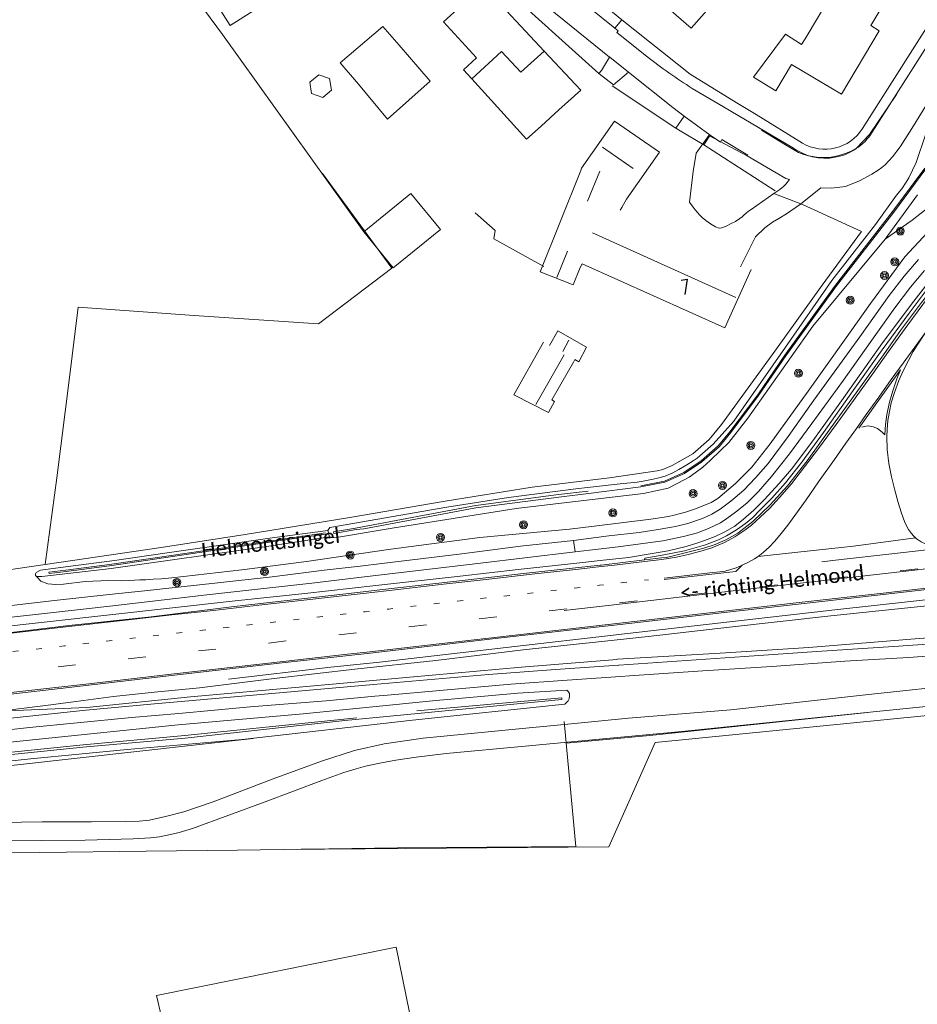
# Model space of a CAD drawing. Extents: x 177628 to 188968, y 384226 to 390673.
# Tile 256 of 256: x 183656 to 183808, y 386981 to 387148. Entities that reach past the tile are written whole.
import ezdxf

# ---------------------------------------------------------------- set-up
doc = ezdxf.new("R2010")
doc.units = 0
doc.linetypes.add('VW-1-3_STREEP', pattern=[4, 1, -3])
doc.linetypes.add('VW-3-9_STREEP', pattern=[12, 3, -9])
for name, color, linetype, lineweight in [('2901', 253, 'Continuous', 13), ('4502', 253, 'Continuous', 13), ('B-AF-HAAG-GD', 253, 'HAAG', 13), ('B-AF-RAST-GD', 253, 'HEKWERK', 13), ('B-BP-BOOM-GD', 253, 'Continuous', 13), ('B-GB-BOUW-GD', 14, 'Continuous', 13), ('B-GB-NOKL-GD', 14, 'Continuous', 13), ('B-GL-RAIL-GD', 253, 'GELEIDERAIL', 13), ('B-MK-ASSTRP-GD', 253, 'VW-3-9_STREEP', 13), ('B-MK-BLOKLG-GD', 253, 'VW-1-3_STREEP', 13), ('B-MK-STRP-GD', 253, 'Continuous', 13), ('B-MK-VLAK-GD', 253, 'Continuous', 13), ('B-TR-OEVR-GD', 253, 'Continuous', 13), ('B-TR-SLOO-GD', 253, 'Continuous', 13), ('B-TR-TALB-GD', 253, 'Continuous', 13), ('B-TR-TALO-GD', 253, 'Continuous', 13), ('B-VH-BNDH-GD', 253, 'Continuous', 13), ('B-VH-FPAD-GD', 8, 'Continuous', 13), ('B-VH-HFDR-GD', 8, 'Continuous', 13), ('B-VH-MATE-GD', 253, 'Continuous', 13), ('B-VH-OVRG-GD', 8, 'Continuous', 13), ('B-VH-WEGN-GD', 8, 'Continuous', 13), ('B01_D', 14, 'Continuous', 9), ('B01_T', 14, 'Continuous', 9), ('B02_T', 14, 'Continuous', 9), ('B07_D', 14, 'Continuous', 9), ('B11_S', 14, 'Continuous', 9), ('B14_F', 14, 'Continuous', 9), ('T01_F', 253, 'Continuous', 9), ('T01_T', 253, 'Continuous', 9), ('T02_F', 253, 'RASTER', 9), ('T03_F', 253, 'Continuous', 9), ('T03_T', 253, 'Continuous', 9), ('T04_F', 253, 'HAAG', 9), ('T22_F', 253, 'Continuous', 9), ('V00_F', 8, 'Continuous', 9), ('V00_T', 8, 'Continuous', 9), ('Z06', 7, 'Continuous', 9)]:
    doc.layers.add(name, color=color, linetype=linetype, lineweight=lineweight)
doc.styles.add('Legend', font='calibri.ttf')
doc.styles.add('ROMANS', font='ROMANS.shx', dxfattribs={"oblique": 45})
doc.linetypes.add('GELEIDERAIL', pattern='A,28,-5,[107,ProvincieNB.shx,S=1,R=0,X=0,Y=0],-5', length=38)
doc.linetypes.add('HAAG', pattern='A,4,-1,[5,TOPOCAD.SHX,S=0.35,R=0,X=-0.35,Y=-0.35],-1', length=6)
doc.linetypes.add('HEKWERK', pattern='A,7,-1.5,[1,ProvNB.shx,S=0.75,R=0,X=0,Y=0],-1.5', length=10)
doc.linetypes.add('RASTER', pattern='A,4,-1,[4,TOPOCAD.SHX,S=0.5,R=0,X=-0.5,Y=0],-1', length=6)

# ---------------------------------------------------------------- blocks, each defined once
blk = doc.blocks.new('2901_2901', base_point=(177628.113717, 385871.174588))
at = {"layer": '2901'}
for radius in [0.675, 0.45, 0.225]:
    blk.add_circle((177628.113717, 385871.174588), radius, dxfattribs=at)

msp = doc.modelspace()

# ---------------------------------------------------------------- linework, layer by layer
at = {"layer": 'B-AF-HAAG-GD', "flags": 128}
msp.add_lwpolyline([(183771.648, 387127.285), (183783.919, 387119.375)], dxfattribs=at)
at = {"layer": 'B-AF-RAST-GD', "flags": 128}
for points in [[(183783.698, 387118.917), (183788.552, 387117.058), (183798.613, 387112.455), (183791.911, 387103.329), (183783.89, 387092.141), (183774.8, 387079.685), (183772.727, 387077.134), (183769.947, 387074.704), (183766.395, 387072.696), (183764.849, 387072.051), (183763.873, 387071.798), (183755.768, 387070.588), (183742.652, 387069.035), (183727.83, 387066.665), (183711.66, 387063.861), (183693.857, 387060.984), (183679.605, 387058.752), (183659.897, 387055.89), (183661.864, 387070.638), (183663.961, 387087.236), (183665.504, 387099.606), (183685.193, 387098.18), (183706.331, 387096.755), (183718.779, 387106.231), (183707.034, 387122.3)], [(183443.768, 387043.767), (183447.868, 387030.535), (183448.626, 387028.471), (183452.117, 387027.99), (183461.297, 387029.602), (183475.123, 387031.502), (183492.541, 387034.376), (183510.54, 387036.652), (183523.944, 387038.234), (183527.571, 387038.662), (183544.416, 387040.571), (183562.846, 387043.032), (183577.756, 387044.752), (183590.278, 387046.252), (183603.011, 387047.795), (183612.343, 387049.068), (183624.981, 387050.77), (183638.185, 387052.713), (183659.897, 387055.89)], [(183748.046, 387029.212), (183750.027, 387007.997), (183719.764, 387007.741), (183692.599, 387007.367), (183677.031, 387007.172), (183659.008, 387006.977), (183641.395, 387006.784), (183621.031, 387006.554), (183585.925, 387006.231)], [(183695.233, 387026.323), (183655.681, 387021.928), (183627.779, 387018.891), (183603.295, 387016.604), (183545.734, 387010.403), (183517.687, 387006.7), (183496.152, 387004.048), (183478.946, 387001.344), (183455.023, 386996.684)]]:
    msp.add_lwpolyline(points, dxfattribs=at)
at = {"layer": 'B-GB-BOUW-GD', "flags": 128}
for points in [[(183779.855, 387106.036), (183775.347, 387096.128), (183751.114, 387106.996), (183750.818, 387106.347), (183749.611, 387103.386), (183743.976, 387105.614), (183750.902, 387122.862), (183751.03, 387123.207), (183756.61, 387131.237), (183764.275, 387125.974), (183758.672, 387117.986), (183757.861, 387116.553), (183757.593, 387116.087)], [(183744.543, 387093.662), (183739.529, 387084.73), (183745.4, 387081.743), (183746.425, 387083.571), (183745.961, 387083.857), (183749.664, 387090.288), (183749.887, 387090.724), (183750.548, 387090.299), (183751.87, 387092.825), (183747.019, 387095.566), (183745.59, 387093.103)]]:
    msp.add_lwpolyline(points, dxfattribs=at)
at = {"layer": 'B-GB-NOKL-GD', "flags": 128}
for points in [[(183759.784, 387123.157), (183754.596, 387126.819)], [(183752.057, 387117.637), (183754.111, 387122.731)], [(183752.88, 387112.251), (183777.247, 387101.236)], [(183746.83, 387104.667), (183748.655, 387109.105)], [(183747.841, 387092.107), (183748.888, 387094.025)], [(183748.071, 387091.53), (183743.285, 387083.065)]]:
    msp.add_lwpolyline(points, dxfattribs=at)
at = {"layer": 'B-GL-RAIL-GD', "flags": 128}
for points in [[(183848.862, 387126.005), (183843.52, 387124.833), (183837.727, 387123.105), (183833.801, 387121.415), (183830.55, 387119.887), (183827.528, 387118.158), (183824.376, 387116.184), (183821.909, 387114.577), (183819.21, 387112.611), (183816.47, 387110.465), (183814.43, 387108.661), (183812.265, 387106.436), (183809.852, 387103.711), (183807.48, 387100.651), (183802.181, 387093.577), (183795.179, 387083.708), (183790.293, 387076.919), (183786.674, 387072.103), (183784.591, 387069.626), (183782.066, 387066.865), (183780.289, 387065.132), (183778.514, 387063.576), (183777.044, 387062.422), (183775.374, 387061.441), (183773.713, 387060.634), (183771.94, 387059.975), (183770.617, 387059.495), (183768.812, 387058.972), (183765.717, 387058.2), (183762.668, 387057.685), (183758.996, 387057.098), (183754.202, 387056.552), (183751.227, 387056.213), (183740.256, 387055.036), (183730.427, 387053.93), (183716.057, 387052.333), (183704.036, 387050.986), (183691.68, 387049.662), (183670.376, 387047.302), (183650.548, 387045.054), (183630.336, 387042.243), (183624.025, 387041.256), (183617.722, 387040.19), (183611.31, 387038.946), (183605.238, 387037.852), (183598.704, 387036.712), (183590.783, 387035.249)], [(183691.062, 387036.39), (183708.431, 387038.418), (183716.676, 387039.274), (183739.71, 387041.936), (183756.415, 387043.889), (183758.806, 387044.169), (183776.163, 387046.167), (183794.544, 387048.264), (183812.549, 387050.239), (183830.224, 387052.227), (183849.481, 387054.432), (183862.218, 387055.832)]]:
    msp.add_lwpolyline(points, dxfattribs=at)
at = {"layer": 'B-MK-ASSTRP-GD', "flags": 128}
msp.add_lwpolyline([(183590.557, 387030.322), (183614.268, 387033.026), (183615.32, 387033.147), (183641.218, 387036.126), (183669.591, 387039.341), (183693.5, 387042.045), (183714.676, 387044.48), (183717.344, 387044.786), (183744.251, 387047.856), (183755.495, 387049.151), (183765.102, 387050.258), (183788.984, 387052.943), (183814.033, 387055.804), (183822.405, 387056.761)], dxfattribs=at)
at = {"layer": 'B-MK-BLOKLG-GD', "flags": 128}
msp.add_lwpolyline([(183590.793, 387033.848), (183610.883, 387036.142), (183614.928, 387036.601), (183631.533, 387038.485), (183647.388, 387040.299), (183663.21, 387042.071), (183682.247, 387044.243), (183698.717, 387046.102), (183714.288, 387047.865), (183718.29, 387048.318), (183733.942, 387050.098), (183754.078, 387052.347), (183754.92, 387052.444), (183762.405, 387053.305)], dxfattribs=at)
at = {"layer": 'B-MK-STRP-GD', "flags": 128}
for points in [[(183809.993, 387101.36), (183806.48, 387096.622), (183803.44, 387092.462), (183800.267, 387088.013), (183797.486, 387084.163), (183794.297, 387079.673), (183791.273, 387075.626), (183788.916, 387072.477), (183786.703, 387069.621), (183784.672, 387067.266), (183782.934, 387065.394), (183781.375, 387063.909), (183779.882, 387062.587), (183778.773, 387061.704), (183777.072, 387060.567), (183775.296, 387059.608), (183773.135, 387058.719), (183771.317, 387058.135), (183769.117, 387057.584), (183767.131, 387057.142), (183764.677, 387056.73), (183761.722, 387056.381), (183756.605, 387055.796), (183754.378, 387055.545), (183750.539, 387055.112), (183743.108, 387054.283), (183734.337, 387053.293), (183727.563, 387052.524), (183719.894, 387051.642), (183713.934, 387050.956), (183711.37, 387050.661), (183704.891, 387049.953), (183696.172, 387048.968), (183688.52, 387048.092), (183681.434, 387047.309), (183673.529, 387046.428), (183663.417, 387045.278), (183649.224, 387043.634)], [(183802.896, 387077.653), (183802.921, 387078.816), (183803.079, 387080.347), (183803.324, 387081.87), (183803.653, 387083.34), (183804.174, 387085.112), (183804.955, 387087.174), (183805.662, 387088.822), (183806.559, 387090.575), (183807.383, 387092.08), (183808.072, 387093.177), (183809.473, 387095.313), (183807.628, 387092.821), (183805.656, 387090.102), (183803.647, 387087.331), (183801.517, 387084.338), (183799.363, 387081.348), (183797.715, 387079)], [(183781.024, 387057.25), (183781.898, 387057.906), (183782.976, 387058.888), (183783.801, 387059.796), (183784.737, 387060.874), (183786.064, 387062.57), (183787.28, 387064.214), (183789.162, 387066.878), (183791.305, 387069.942), (183793.994, 387073.753), (183795.948, 387076.532), (183797.715, 387079)], [(183802.896, 387077.653), (183802.959, 387075.411), (183803.221, 387073.034), (183803.669, 387070.766), (183804.226, 387068.495), (183804.813, 387066.443), (183805.346, 387064.762), (183805.973, 387063.022), (183806.566, 387061.859), (183807.075, 387061.176), (183807.416, 387060.779), (183807.763, 387060.427)], [(183858.602, 387057.487), (183841.63, 387055.59), (183823.251, 387053.46), (183821.378, 387053.243), (183814.424, 387052.443), (183802.252, 387051.043), (183786.997, 387049.298), (183771.287, 387047.505), (183757.045, 387045.867), (183741.213, 387044.067), (183726.303, 387042.36), (183715.067, 387041.071), (183711.268, 387040.635), (183695.867, 387038.879), (183681.817, 387037.291), (183666.81, 387035.568), (183653.041, 387033.999), (183636.396, 387032.081), (183619.761, 387030.183), (183615.71, 387029.725), (183601.423, 387028.109), (183586.064, 387026.351), (183581.948, 387025.889)], [(183822.374, 387056.604), (183814.051, 387055.653), (183803.142, 387054.406), (183777.299, 387051.444), (183755.531, 387048.947), (183748.087, 387048.094)], [(183765.065, 387053.573), (183773.322, 387054.504), (183774.529, 387054.629), (183775.418, 387054.776), (183776.37, 387055.019), (183777.284, 387055.341), (183778.291, 387055.779)], [(183777.226, 387054.721), (183765.057, 387053.365)]]:
    msp.add_lwpolyline(points, dxfattribs=at)
at = {"layer": 'B-MK-VLAK-GD', "flags": 128}
for points in [[(183798.158, 387079.056), (183801.217, 387083.331), (183805.222, 387088.969), (183804.601, 387087.439), (183803.907, 387085.4), (183803.368, 387083.496), (183802.886, 387081.396), (183802.686, 387079.692), (183802.576, 387077.913), (183802.119, 387078.36), (183801.331, 387078.98), (183800.58, 387079.303), (183799.715, 387079.43), (183799.082, 387079.357), (183798.639, 387079.249)], [(183777.226, 387054.721), (183778.291, 387055.779), (183779.411, 387056.305), (183780.394, 387056.843), (183781.024, 387057.25), (183783.599, 387057.554), (183795.132, 387058.777), (183797.227, 387059), (183807.763, 387060.427), (183807.958, 387060.274), (183808.199, 387060.089), (183808.739, 387059.735), (183809.667, 387059.294), (183810.388, 387059.054), (183809.679, 387058.403), (183803.245, 387057.657), (183795.142, 387056.735), (183791.825, 387056.357)]]:
    msp.add_lwpolyline(points, dxfattribs=at)
at = {"layer": 'B-TR-OEVR-GD', "flags": 128}
msp.add_lwpolyline([(183707.561, 387061.023), (183702.646, 387060.345), (183697.235, 387059.555), (183670.837, 387055.686), (183663.462, 387054.724), (183660.571, 387054.363), (183660.546, 387054.561), (183663.437, 387054.922), (183670.81, 387055.884), (183697.203, 387059.752), (183702.627, 387060.509), (183707.504, 387061.246)], dxfattribs=at)
at = {"layer": 'B-TR-SLOO-GD', "flags": 128}
for points in [[(183809.514, 387129.052), (183807.853, 387124.178), (183806.656, 387121.579), (183806.196, 387120.842), (183805.435, 387119.74), (183804.559, 387118.635), (183800.967, 387113.669), (183799.553, 387111.85), (183793.546, 387104.119), (183785.687, 387092.812), (183776.899, 387080.23), (183773.403, 387076.319), (183772.054, 387075.164), (183770.651, 387073.961), (183769.991, 387073.506), (183768.887, 387072.808), (183767.58, 387072.038), (183766.52, 387071.45), (183765.213, 387070.924), (183764.161, 387070.629), (183763.175, 387070.362), (183761.507, 387070.028), (183760.456, 387069.864), (183757.582, 387069.582), (183752.034, 387068.955), (183750.069, 387068.734), (183738.595, 387067.291), (183728.119, 387065.601)], [(183809.506, 387123.141), (183804.062, 387115.777), (183794.325, 387103.223), (183785.738, 387091.369), (183781.112, 387084.621), (183776.377, 387078.319), (183774.381, 387075.903), (183771.473, 387073.346), (183768.527, 387071.346), (183765.186, 387069.869), (183761.115, 387069.063), (183752.206, 387067.972), (183747.6, 387067.408), (183733.083, 387065.505), (183714.024, 387061.961), (183712.715, 387061.82), (183708.965, 387061.174), (183708.875, 387061.423), (183712.627, 387062.084), (183733.048, 387065.885), (183747.093, 387067.796), (183752.144, 387068.325)], [(183761.076, 387069.259), (183765.126, 387070.061), (183768.429, 387071.522), (183771.351, 387073.504), (183774.237, 387076.043), (183776.22, 387078.443), (183780.949, 387084.737), (183785.575, 387091.484), (183794.165, 387103.343), (183803.903, 387115.898), (183809.328, 387123.236)], [(183718.836, 387062.047), (183739.929, 387065.405), (183752.398, 387066.87), (183761.558, 387067.947), (183765.719, 387068.874), (183767.172, 387069.604), (183768.591, 387070.326), (183769.335, 387070.732), (183770.339, 387071.436), (183771.628, 387072.447), (183772.898, 387073.547), (183774.655, 387075.256), (183776.02, 387076.637), (183779.297, 387080.73), (183790.327, 387096.398), (183802.621, 387111.181), (183808.111, 387118.725)], [(183728.119, 387065.601), (183708.257, 387062.167), (183707.897, 387061.64), (183708.211, 387060.589), (183709.076, 387060.416), (183718.836, 387062.047)], [(183671.109, 387055.225), (183697.572, 387058.95), (183708.211, 387060.589)], [(183707.897, 387061.64), (183698.484, 387060.42), (183680.65, 387057.875), (183671.657, 387056.565)], [(183671.657, 387056.565), (183663.815, 387055.553), (183659.114, 387054.932), (183658.344, 387054.527), (183658.239, 387054.298), (183658.277, 387054.017), (183658.429, 387053.862), (183658.814, 387053.829), (183659.312, 387053.827), (183671.109, 387055.225)], [(183581.505, 387017.832), (183609.916, 387020.774), (183635.613, 387023.764), (183658.329, 387026.172), (183682.489, 387028.634), (183703.759, 387030.532), (183725.731, 387032.734), (183740.206, 387034.014), (183748.501, 387034.506), (183748.793, 387034.272), (183748.953, 387033.958), (183748.993, 387033.566), (183748.903, 387033.073), (183748.748, 387032.736), (183748.214, 387032.13)], [(183712.871, 387029.847), (183683.649, 387026.854), (183666.375, 387025.22), (183632.605, 387021.764), (183605.704, 387019.275), (183530.364, 387010.514), (183494.179, 387005.342), (183468.317, 387000.971), (183458.351, 386999.165), (183458.448, 386998.89), (183468.23, 387000.655), (183494.276, 387005.075), (183530.259, 387010.317), (183542.309, 387011.603), (183605.641, 387019.046), (183632.716, 387021.4), (183666.327, 387024.83), (183683.683, 387026.405), (183710.828, 387029.375), (183723.187, 387030.589), (183747.668, 387032.975), (183747.668, 387033.251), (183723.049, 387031.004)], [(183748.214, 387032.13), (183722.291, 387029.44), (183693.381, 387026.151), (183673.84, 387024.458), (183657.41, 387022.869), (183637.926, 387020.795), (183622.401, 387018.824), (183605.548, 387017.267), (183590.861, 387015.77), (183580.772, 387014.744)]]:
    msp.add_lwpolyline(points, dxfattribs=at)
at = {"layer": 'B-TR-TALB-GD', "flags": 128}
for points in [[(183809.78, 387112.277), (183805.924, 387108.14), (183800.091, 387100.213), (183795.68, 387093.988), (183789.55, 387085.345), (183783.052, 387076.375), (183779.968, 387072.427), (183777.195, 387069.635), (183774.172, 387067.12), (183773.059, 387066.394), (183770.381, 387065.326), (183768.709, 387064.804), (183767.594, 387064.49), (183766.76, 387064.242), (183765.825, 387064.044), (183762.824, 387063.574), (183753.181, 387062.391), (183749.001, 387061.878), (183733.768, 387060.494), (183718.649, 387058.497), (183704.292, 387056.4), (183693.324, 387054.995), (183681.417, 387053.605), (183679.651, 387053.456), (183678.226, 387053.386), (183676.987, 387053.309), (183675.969, 387053.259), (183675.088, 387053.209), (183674.239, 387053.182), (183672.798, 387053.139), (183670.64, 387053.164), (183666.673, 387052.976), (183663.002, 387052.518), (183661.703, 387052.485), (183660.36, 387052.604), (183659.137, 387053.082), (183658.526, 387053.747), (183658.429, 387053.862)], [(183854.808, 387053.401), (183837.604, 387051.905), (183811.337, 387049.052), (183793.392, 387047.178), (183776.141, 387045.214), (183762.356, 387043.644), (183756.564, 387043.034), (183741.112, 387041.407), (183726.252, 387039.601), (183712.513, 387038.081), (183698.833, 387036.502), (183686.118, 387034.95), (183678.453, 387034.185), (183671.503, 387033.437), (183666.429, 387032.755), (183660.412, 387031.986), (183652.13, 387030.984)]]:
    msp.add_lwpolyline(points, dxfattribs=at)
at = {"layer": 'B-TR-TALO-GD', "flags": 128}
for points in [[(183802.621, 387111.181), (183807.217, 387114.418), (183814.809, 387120.352), (183821.976, 387124.931), (183830.821, 387129.052), (183839.124, 387132.334), (183845.707, 387133.949), (183856.205, 387135.941)], [(183652.13, 387030.984), (183666.956, 387031.597), (183684.613, 387033.373), (183703.681, 387035.097), (183721.863, 387036.729), (183740.834, 387038.46), (183757.015, 387039.768), (183757.134, 387039.775), (183774.593, 387040.837), (183789.626, 387041.799), (183808.356, 387043.332), (183825.58, 387044.492), (183843.497, 387046.004), (183858.249, 387047.709)]]:
    msp.add_lwpolyline(points, dxfattribs=at)
at = {"layer": 'B-VH-BNDH-GD', "flags": 128}
msp.add_lwpolyline([(183761.748, 387056.659), (183761.767, 387056.969), (183764.695, 387057.446), (183768.507, 387058.232), (183772.082, 387059.252), (183774.295, 387060.083), (183775.643, 387060.78), (183777.324, 387061.792), (183778.888, 387062.878), (183780.109, 387063.884), (183781.281, 387065.038), (183783.353, 387067.174), (183785.685, 387069.744), (183788.452, 387073.264), (183792.106, 387078.324), (183797.186, 387085.437), (183802.101, 387092.372), (183806.679, 387098.598), (183809.939, 387102.882)], dxfattribs=at)
at = {"layer": 'B-VH-FPAD-GD', "flags": 128}
for points in [[(183651.702, 387048.634), (183661.501, 387049.78), (183670.765, 387050.779), (183676.752, 387051.43), (183688.739, 387052.706), (183698.44, 387053.797), (183707.285, 387054.91), (183713.4, 387055.61), (183717.086, 387056.031), (183730.707, 387057.676), (183740.637, 387058.997), (183749.633, 387059.986), (183753.517, 387060.468), (183755.64, 387060.732), (183760.806, 387061.348), (183764.054, 387061.838), (183766.97, 387062.36), (183769.086, 387062.873), (183771.59, 387063.721), (183773.185, 387064.455), (183774.549, 387065.278), (183776.383, 387066.667), (183778.607, 387068.543), (183780.563, 387070.602), (183782.711, 387073.066), (183786.12, 387077.637), (183790.51, 387083.838), (183798.277, 387094.555), (183803.281, 387101.573), (183805.809, 387104.869), (183808.29, 387107.71)], [(183809.303, 387105.858), (183806.891, 387103.039), (183804.268, 387099.497), (183800.998, 387094.965), (183795.513, 387087.235), (183790.151, 387079.849), (183786.362, 387074.714), (183783.275, 387070.819), (183781.096, 387068.274), (183779.104, 387066.331), (183777.154, 387064.796), (183775.714, 387063.718), (183774.617, 387062.974), (183772.609, 387061.981), (183770.716, 387061.248), (183768.345, 387060.633), (183764.815, 387059.919), (183757.272, 387058.897), (183753.864, 387058.485), (183749.934, 387058.011), (183741.377, 387056.999), (183733.877, 387056.104), (183722.795, 387054.807), (183713.616, 387053.727), (183705.714, 387052.798), (183687.34, 387050.736), (183671.372, 387048.865), (183660.288, 387047.611), (183648.458, 387046.292)], [(183581.335, 387021.562), (183603.888, 387024.084), (183616.191, 387025.489), (183626.258, 387026.639), (183644.455, 387028.744), (183666.832, 387031.162), (183678.472, 387032.221), (183693.294, 387033.542), (183707.377, 387034.773), (183715.705, 387035.507), (183723.497, 387036.195), (183735.238, 387037.171), (183746.614, 387038.052), (183757.304, 387038.802), (183757.354, 387038.806), (183767.219, 387039.484), (183778.697, 387040.254), (183791.004, 387041.082), (183804.002, 387041.96), (183815.556, 387042.722), (183817.171, 387042.828), (183832.452, 387043.95), (183847, 387045.003), (183860.678, 387046.036)], [(183815.786, 387040.747), (183806.544, 387040.112), (183795.769, 387039.448), (183783.374, 387038.546), (183771.63, 387037.791), (183759.198, 387036.959), (183757.645, 387036.852), (183748.598, 387036.23), (183738.999, 387035.552), (183726.926, 387034.474), (183718.079, 387033.709), (183715.934, 387033.512), (183707.612, 387032.748), (183694.755, 387031.683), (183682.585, 387030.565), (183674.565, 387029.872), (183665.331, 387028.985), (183657.219, 387028.176), (183649.585, 387027.328)]]:
    msp.add_lwpolyline(points, dxfattribs=at)
at = {"layer": 'B-VH-HFDR-GD', "flags": 128}
for points in [[(183584.661, 387025.933), (183612.58, 387029.106), (183615.739, 387029.467), (183635.831, 387031.762), (183663.915, 387034.969), (183681.353, 387037.019), (183699.644, 387039.1), (183715.096, 387040.82), (183719.464, 387041.306), (183737.345, 387043.401), (183755.537, 387045.459), (183756.129, 387045.527), (183775.312, 387047.715), (183794.852, 387049.949), (183811.65, 387051.844), (183814.457, 387052.159), (183823.28, 387053.151), (183830.297, 387053.939), (183848.595, 387055.965), (183859.136, 387057.137)], [(183765.432, 387057.098), (183764.604, 387057), (183761.748, 387056.659), (183754.337, 387055.777), (183754.187, 387055.759), (183741.665, 387054.419), (183729.248, 387052.983), (183716.766, 387051.577), (183713.9, 387051.252), (183704.519, 387050.191), (183692.014, 387048.745), (183677.91, 387047.021), (183663.953, 387045.501), (183652.271, 387044.103)]]:
    msp.add_lwpolyline(points, dxfattribs=at)
at = {"layer": 'B-VH-MATE-GD', "flags": 128}
msp.add_lwpolyline([(183749.633, 387059.986), (183749.934, 387058.011)], dxfattribs=at)
at = {"layer": 'B-VH-OVRG-GD', "flags": 128}
for points in [[(183804.536, 387135.762), (183799.961, 387128.949), (183797.719, 387126.628), (183796.839, 387126.121), (183796.002, 387125.783), (183795.138, 387125.491), (183794.276, 387125.26), (183793.421, 387125.114), (183792.774, 387125.038), (183792.002, 387125.019), (183790.959, 387125.103), (183790.312, 387125.188), (183789.562, 387125.305), (183788.784, 387125.547), (183787.865, 387125.906), (183785.677, 387127.22), (183781.626, 387129.702)], [(183791.689, 387119.91), (183793.506, 387119.83), (183795.857, 387120.139), (183798.274, 387121.085), (183800.353, 387122.198), (183801.433, 387122.909), (183802.02, 387123.341), (183802.616, 387123.819), (183803.878, 387125.177), (183805.165, 387126.853), (183807.127, 387129.963), (183810.275, 387135.017)], [(183783.698, 387118.917), (183779.822, 387116.218), (183779.409, 387115.908), (183778.999, 387115.578), (183778.673, 387115.298), (183778.322, 387114.979), (183777.94, 387114.677), (183777.2, 387114.188), (183776.459, 387113.809), (183775.592, 387113.364), (183774.876, 387113.113), (183774.389, 387113.059), (183773.801, 387113.251), (183772.94, 387113.76), (183772.119, 387114.314), (183771.532, 387114.869), (183771.075, 387115.313), (183770.741, 387115.68), (183770.349, 387116.132), (183769.979, 387116.626), (183769.338, 387117.465), (183770.013, 387122.688), (183770.493, 387125.794), (183772.678, 387128.765), (183779.179, 387125.33), (183785.732, 387121.493), (183786.338, 387121.292)], [(183783.698, 387118.917), (183784.699, 387119.604), (183785.073, 387119.886), (183785.346, 387120.117), (183785.716, 387120.541), (183786.338, 387121.292)], [(183788.245, 387117.087), (183791.689, 387119.91)], [(183778.036, 387106.444), (183780.587, 387111.538), (183782.167, 387113.118), (183783.489, 387114.071), (183784.568, 387114.704), (183785.831, 387115.464), (183788.245, 387117.087)], [(183865.219, 387040.425), (183841.35, 387038.14), (183817.223, 387035.691), (183799.291, 387033.751), (183776.383, 387031.19), (183759.013, 387029.751), (183748.721, 387028.773), (183742.104, 387028.145), (183724.138, 387026.394), (183717.513, 387025.405), (183712.438, 387024.267), (183706.868, 387022.481), (183698.662, 387019.466), (183688.441, 387015.585), (183683.455, 387013.85), (183680.37, 387013.05), (183677.651, 387012.432), (183675.864, 387012.285), (183673.488, 387012.244), (183667.79, 387012.189), (183659.365, 387012.184), (183648.843, 387012.019)], [(183651.894, 387008.935), (183666.72, 387009.049), (183674.878, 387009.25), (183677.803, 387009.459), (183679.339, 387009.62), (183681.187, 387009.982), (183682.676, 387010.331), (183684.952, 387011.047), (183697.281, 387015.579), (183706.898, 387019.194), (183710.66, 387020.522), (183712.721, 387021.179), (183714.349, 387021.639), (183716.771, 387022.145), (183719.459, 387022.642), (183722.953, 387023.123), (183728.042, 387023.77), (183741.459, 387024.998), (183754.089, 387026.212), (183768.044, 387027.52), (183784.023, 387029.134), (183797.815, 387030.546), (183817.394, 387032.556)]]:
    msp.add_lwpolyline(points, dxfattribs=at)
at = {"layer": 'B-VH-WEGN-GD', "flags": 128}
msp.add_lwpolyline([(183835.988, 387121.119), (183832.566, 387119.481), (183828.406, 387117.314), (183825.133, 387115.287), (183822.305, 387113.358), (183819.187, 387111.033), (183816.486, 387108.758), (183813.92, 387106.36), (183811.626, 387103.944), (183808.778, 387100.39), (183805.214, 387095.661), (183802.297, 387091.515), (183798.408, 387086.078), (183793.395, 387079.11), (183789.365, 387073.507), (183786.027, 387069.28), (183783.088, 387066.038), (183780.118, 387063.188), (183777.55, 387061.192), (183775.555, 387060.063), (183773.73, 387059.3), (183771.815, 387058.648), (183765.432, 387057.098)], dxfattribs=at)
at = {"layer": 'B01_D', "linetype": 'Continuous'}
msp.add_lwpolyline([(183798.953, 387155.402), (183794.093, 387158.292), (183791.444, 387154.485), (183793.723, 387153.136), (183789.02, 387145.23)], dxfattribs=at)
at = {"layer": 'B01_T', "linetype": 'Continuous'}
for points in [[(183730.597, 387150.821), (183734.3, 387154.273), (183744.701, 387143.115)], [(183798.953, 387155.402), (183803.326, 387152.801), (183800.149, 387147.457), (183801.608, 387146.59), (183795.185, 387135.787), (183786.7, 387140.83), (183784.031, 387136.39), (183780.217, 387138.683), (183785.699, 387145.998)], [(183762.868, 387152.95), (183769.63, 387147.018), (183773.985, 387152.009), (183773.84, 387152.136)], [(183730.597, 387150.821), (183727.559, 387148.101), (183733.204, 387142.001)], [(183744.701, 387143.115), (183750.892, 387136.473), (183747.18, 387133.124)], [(183744.144, 387130.385), (183747.18, 387133.124)]]:
    msp.add_lwpolyline(points, dxfattribs=at)
at = {"layer": 'B02_T', "linetype": 'Continuous'}
for points in [[(183710.034, 387141.108), (183717.286, 387147.327)], [(183720.047, 387144.118), (183717.286, 387147.327)], [(183725.32, 387137.989), (183720.047, 387144.118)], [(183710.034, 387141.108), (183712.792, 387137.901)], [(183712.792, 387137.901), (183712.855, 387137.827)]]:
    msp.add_lwpolyline(points, dxfattribs=at)
at = {"layer": 'B07_D', "linetype": 'Continuous'}
msp.add_lwpolyline([(183744.701, 387143.115), (183740.722, 387139.525), (183737.449, 387143.069), (183732.393, 387138.4)], dxfattribs=at)
at = {"layer": 'B11_S', "linetype": 'Continuous'}
for points in [[(183785.699, 387145.998), (183788.402, 387144.273), (183789.02, 387145.23)], [(183733.204, 387142.001), (183730.991, 387139.953), (183732.393, 387138.4)], [(183732.393, 387138.4), (183741.652, 387128.137), (183744.144, 387130.385)]]:
    msp.add_lwpolyline(points, dxfattribs=at)
at = {"layer": 'B14_F', "linetype": 'Continuous'}
for points in [[(183695.127, 387155.1), (183697.491, 387151.36), (183691.322, 387147.448), (183688.958, 387151.188), (183695.127, 387155.1)], [(183708.226, 387138.462), (183706.413, 387139.118), (183704.844, 387137.845), (183705.167, 387135.934), (183707.085, 387135.236), (183708.531, 387136.471), (183708.226, 387138.462)], [(183725.32, 387137.989), (183718.059, 387131.577), (183712.855, 387137.827)], [(183714.031, 387112.42), (183722.033, 387118.939), (183727.039, 387112.793)], [(183727.039, 387112.793), (183719.038, 387106.275), (183714.031, 387112.42)]]:
    msp.add_lwpolyline(points, dxfattribs=at)
at = {"layer": 'T01_F', "linetype": 'Continuous'}
msp.add_lwpolyline([(183744.594, 387106.506), (183736.149, 387111.206), (183736.344, 387112.655), (183732.951, 387115.637)], dxfattribs=at)
at = {"layer": 'T01_T', "linetype": 'Continuous'}
msp.add_lwpolyline([(183769.487, 387139.225), (183777.315, 387134.407)], dxfattribs=at)
at = {"layer": 'T02_F', "linetype": 'RASTER'}
msp.add_lwpolyline([(183714.031, 387112.42), (183690.038, 387145.96), (183678.616, 387161.465), (183679.297, 387161.618)], dxfattribs=at)
at = {"layer": 'T03_F', "linetype": 'Continuous'}
msp.add_lwpolyline([(183593.891, 386919.198), (183599.211, 386920.39), (183599.736, 386918.504), (183651.016, 386930.052), (183649.948, 386934.359), (183687.258, 386941.959), (183686.346, 386946.671), (183726.897, 386954.806), (183719.553, 386990.857), (183678.801, 386982.643), (183680.528, 386975.375), (183646.992, 386968.297), (183647.598, 386964.745), (183590.056, 386952.138)], dxfattribs=at)
at = {"layer": 'T03_T', "linetype": 'Continuous'}
msp.add_lwpolyline([(183703.41, 387007.516), (183707.354, 387007.494), (183755.681, 387007.891), (183763.54, 387025.668), (183816.655, 387030.927), (183820.955, 387029.885), (183824.35, 387031.593), (183837.888, 387032.932)], dxfattribs=at)
at = {"layer": 'T04_F', "linetype": 'HAAG'}
for points in [[(183767.043, 387130.057), (183756.249, 387137.224)], [(183767.756, 387129.584), (183767.043, 387130.057)]]:
    msp.add_lwpolyline(points, dxfattribs=at)
at = {"layer": 'T22_F', "linetype": 'Continuous'}
for points in [[(183749.577, 387155.297), (183757.886, 387148.437)], [(183753.96, 387139.333), (183756.44, 387137.365)], [(183767.756, 387129.584), (183771.78, 387127.199)]]:
    msp.add_lwpolyline(points, dxfattribs=at)
at = {"layer": 'V00_F', "linetype": 'Continuous'}
for points in [[(183767.043, 387130.057), (183768.447, 387132.067)], [(183771.78, 387127.199), (183772.873, 387128.828)]]:
    msp.add_lwpolyline(points, dxfattribs=at)
at = {"layer": 'V00_T', "linetype": 'Continuous'}
for points in [[(183798.756, 387129.955), (183817.739, 387159.854)], [(183800.4, 387129.323), (183819.194, 387158.894)], [(183756.688, 387147.021), (183747.686, 387154.341)], [(183755.802, 387142.07), (183742.756, 387152.671)], [(183741.452, 387150.606), (183750.005, 387142.909), (183753.96, 387139.333)], [(183756.688, 387147.021), (183757.886, 387148.437)], [(183757.886, 387148.437), (183769.487, 387139.225)], [(183762.082, 387142.259), (183757.043, 387146.266), (183757.259, 387146.587), (183756.688, 387147.021)], [(183753.96, 387139.333), (183754.397, 387139.811), (183755.802, 387142.07)], [(183755.802, 387142.07), (183755.812, 387142.086)], [(183755.812, 387142.086), (183758.997, 387139.519)], [(183758.997, 387139.519), (183756.44, 387137.365)], [(183758.997, 387139.519), (183766.55, 387133.547), (183768.447, 387132.067)], [(183786.747, 387126.82), (183774.182, 387134.213), (183769.839, 387136.795)], [(183777.315, 387134.407), (183780.717, 387132.34), (183788.537, 387127.508)], [(183768.447, 387132.067), (183768.463, 387132.055)], [(183768.463, 387132.055), (183770.547, 387130.546), (183772.873, 387128.828)], [(183772.873, 387128.828), (183772.881, 387128.822)], [(183772.881, 387128.822), (183774.617, 387127.667), (183774.84, 387128.086), (183779.249, 387125.454)], [(183748.388, 387025.545), (183762.645, 387026.845), (183799.614, 387030.731)]]:
    msp.add_lwpolyline(points, dxfattribs=at)
for centre, radius, start, end in [((183810.727, 387203.08), 77.882, 231.34699, 238.33159), ((183792.416, 387134.384), 9.453, 233.14812, 327.62919), ((183792.384, 387134.004), 7.55, 239.36766, 327.56485)]:
    msp.add_arc(centre, radius, start, end, dxfattribs=at)

# ---------------------------------------------------------------- block references
at = {"layer": 'B-BP-BOOM-GD'}
for p in [(183805.185, 387112.552, 26.392), (183804.232, 387107.312, 27.642), (183802.494, 387104.995, 27.64), (183796.684, 387100.782, 26.671), (183787.875, 387088.375, 26.74), (183779.793, 387076.123, 27.535), (183774.966, 387069.327, 27.727), (183769.977, 387067.942, 27.483), (183756.352, 387064.652, 27.106), (183741.181, 387062.642, 27.126), (183727.059, 387060.491, 27.133), (183711.725, 387057.491, 27.099), (183697.185, 387054.673, 26.925), (183682.294, 387052.843, 26.932)]:
    msp.add_blockref('2901_2901', p, dxfattribs=at)

# ---------------------------------------------------------------- texts
at = {"layer": '4502', "style": 'ROMANS', "width": 0.68}
msp.add_text('7', height=2.5, rotation=7.33651, dxfattribs=at).set_placement((183768.072, 387101.721))
at = {"layer": 'Z06', "style": 'Legend'}
for s, rotation, p in [('Helmondsingel', 6.30218, (183686.577, 387057.022)), ('<- richting Helmond', 6.40635, (183767.926, 387049.82))]:
    msp.add_text(s, height=2.5, rotation=rotation, dxfattribs=at).set_placement(p)

doc.saveas('drawing.dxf')
